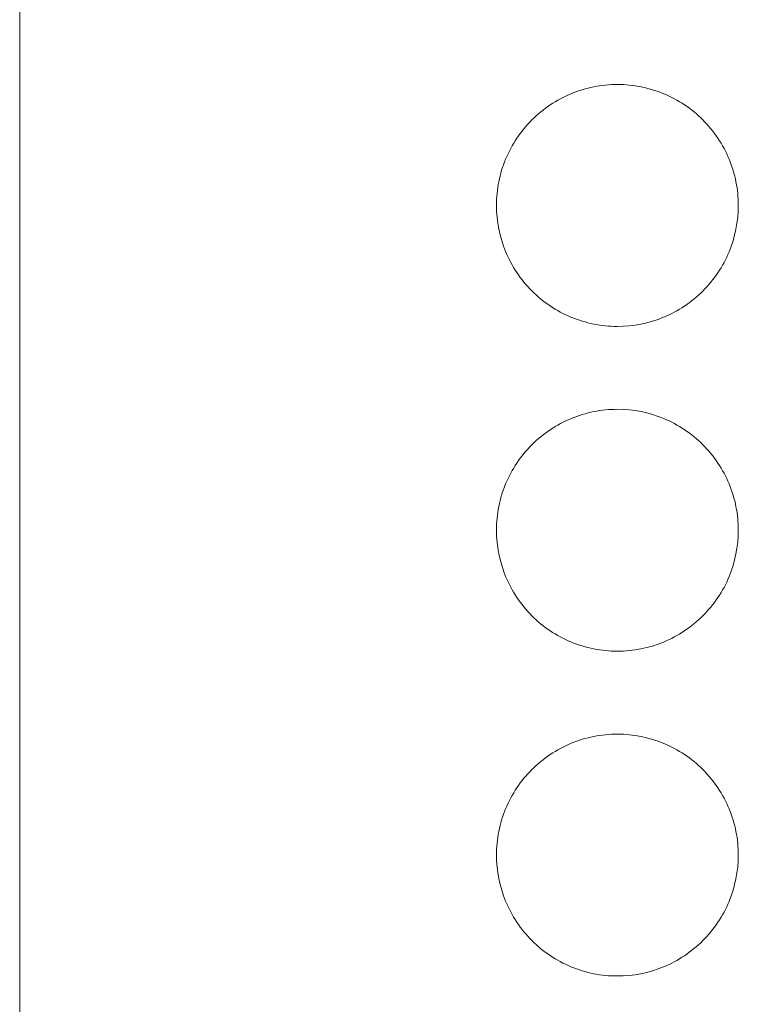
# Model space of a CAD drawing. Header units: millimetres. Extents: x 216 to 455, y 70 to 254.
# Tile 45 of 69: x 376 to 387, y 202 to 216. Entities that reach past the tile are written whole.
import ezdxf

# ---------------------------------------------------------------- set-up
doc = ezdxf.new("R2010")
doc.units = ezdxf.units.MM

msp = doc.modelspace()

# ---------------------------------------------------------------- linework, layer by layer
at = {"lineweight": 15}
msp.add_line((376.196, 218.36), (376.196, 86.466), dxfattribs=at)
for points in [[(386.596, 213.54), (386.596, 213.655), (386.585, 213.769), (386.54, 213.993), (386.507, 214.104), (386.419, 214.316), (386.365, 214.416), (386.238, 214.607), (386.164, 214.697), (385.922, 214.939), (385.727, 215.069), (385.305, 215.244), (385.075, 215.29), (384.733, 215.29), (384.617, 215.279), (384.392, 215.234), (384.283, 215.201), (384.071, 215.113), (383.969, 215.058), (383.779, 214.932), (383.691, 214.86), (383.527, 214.696), (383.455, 214.608), (383.328, 214.418), (383.273, 214.316), (383.185, 214.104), (383.152, 213.995), (383.107, 213.771), (383.096, 213.655), (383.096, 213.312), (383.142, 213.082), (383.316, 212.661), (383.446, 212.465), (383.688, 212.223), (383.778, 212.149), (383.968, 212.022), (384.069, 211.968), (384.28, 211.88), (384.392, 211.846), (384.615, 211.801), (384.729, 211.79), (385.075, 211.79), (385.302, 211.835), (385.621, 211.966), (385.721, 212.02), (385.911, 212.147), (386.002, 212.221), (386.244, 212.463), (386.375, 212.658), (386.55, 213.079), (386.596, 213.309), (386.596, 213.54)], [(386.596, 208.84), (386.596, 208.955), (386.585, 209.069), (386.54, 209.293), (386.507, 209.404), (386.419, 209.616), (386.365, 209.716), (386.238, 209.907), (386.164, 209.997), (385.922, 210.239), (385.727, 210.369), (385.305, 210.544), (385.075, 210.59), (384.733, 210.59), (384.617, 210.579), (384.392, 210.534), (384.283, 210.501), (384.071, 210.413), (383.969, 210.358), (383.779, 210.232), (383.691, 210.159), (383.527, 209.996), (383.455, 209.908), (383.328, 209.718), (383.273, 209.616), (383.185, 209.404), (383.152, 209.295), (383.107, 209.071), (383.096, 208.955), (383.096, 208.612), (383.142, 208.382), (383.316, 207.961), (383.446, 207.765), (383.688, 207.523), (383.778, 207.449), (383.968, 207.322), (384.069, 207.268), (384.28, 207.18), (384.392, 207.146), (384.615, 207.101), (384.729, 207.09), (385.075, 207.09), (385.302, 207.135), (385.621, 207.266), (385.721, 207.32), (385.911, 207.447), (386.002, 207.521), (386.244, 207.763), (386.375, 207.958), (386.55, 208.379), (386.596, 208.609), (386.596, 208.84)], [(386.596, 204.14), (386.596, 204.255), (386.585, 204.369), (386.54, 204.593), (386.507, 204.704), (386.419, 204.916), (386.365, 205.016), (386.238, 205.207), (386.164, 205.297), (385.922, 205.539), (385.727, 205.669), (385.305, 205.844), (385.075, 205.89), (384.733, 205.89), (384.617, 205.879), (384.392, 205.834), (384.283, 205.801), (384.071, 205.713), (383.969, 205.658), (383.779, 205.532), (383.691, 205.459), (383.527, 205.296), (383.455, 205.208), (383.328, 205.018), (383.273, 204.916), (383.185, 204.704), (383.152, 204.595), (383.107, 204.371), (383.096, 204.255), (383.096, 203.912), (383.142, 203.682), (383.316, 203.261), (383.446, 203.065), (383.688, 202.823), (383.778, 202.749), (383.968, 202.622), (384.069, 202.568), (384.28, 202.48), (384.391, 202.446), (384.615, 202.401), (384.729, 202.39), (385.075, 202.39), (385.302, 202.435), (385.621, 202.566), (385.721, 202.62), (385.911, 202.747), (386.002, 202.821), (386.244, 203.063), (386.375, 203.258), (386.55, 203.679), (386.596, 203.909), (386.596, 204.14)]]:
    msp.add_open_spline(points, degree=3, knots=[0, 0, 0, 0, 0.03125, 0.03125, 0.0625, 0.0625, 0.09375, 0.09375, 0.125, 0.125, 0.1875, 0.1875, 0.25, 0.25, 0.28125, 0.28125, 0.3125, 0.3125, 0.34375, 0.34375, 0.375, 0.375, 0.40625, 0.40625, 0.4375, 0.4375, 0.46875, 0.46875, 0.5, 0.5, 0.5625, 0.5625, 0.625, 0.625, 0.65625, 0.65625, 0.6875, 0.6875, 0.71875, 0.71875, 0.75, 0.75, 0.8125, 0.8125, 0.84375, 0.84375, 0.875, 0.875, 0.9375, 0.9375, 1, 1, 1, 1], dxfattribs=at)

doc.saveas('drawing.dxf')
